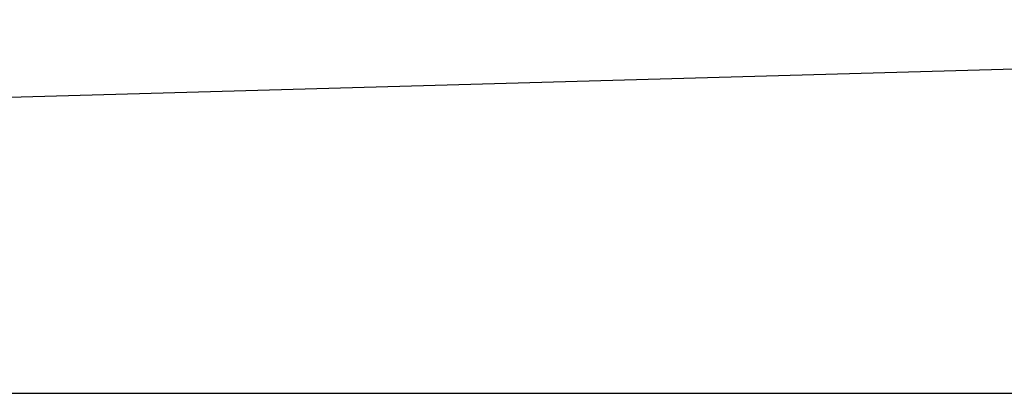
# Model space of a CAD drawing. Header units: millimetres. Extents: x -21336 to 21336, y -500 to 5820.
# Tile 3 of 27: x 2521 to 4111, y -500 to 103. Entities that reach past the tile are written whole.
import ezdxf

# ---------------------------------------------------------------- set-up
doc = ezdxf.new("R2010")
doc.units = ezdxf.units.MM
doc.header["$LTSCALE"] = 20

msp = doc.modelspace()

# ---------------------------------------------------------------- linework, layer by layer
for p, q in [((21081.6484431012, 499.9999999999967), (1529.648443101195, -50.00000000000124)), ((1219.999999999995, -500.0000000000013), (21335.99999999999, -500.0000000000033))]:
    msp.add_line(p, q)

doc.saveas('drawing.dxf')
